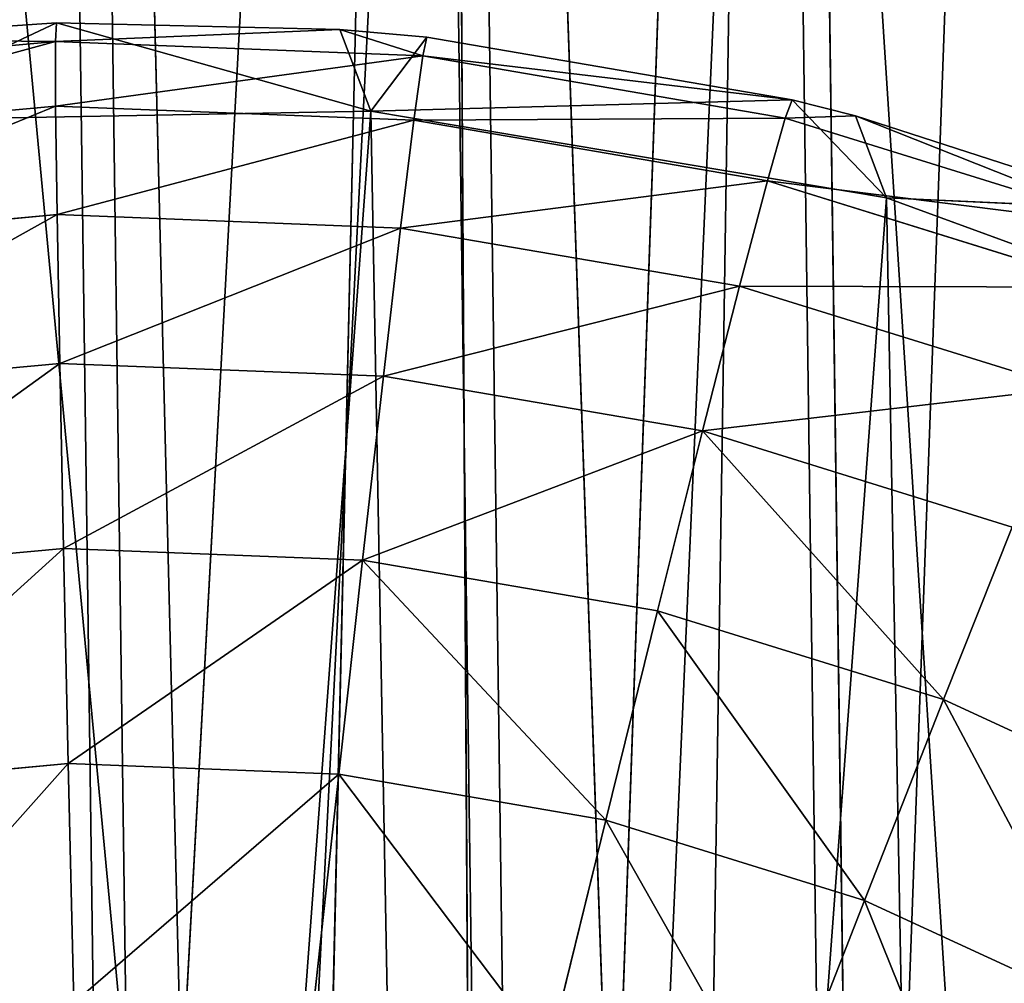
# Model space of a CAD drawing. Extents: x 0 to 230, y 0 to 588.
# Tile 116 of 256: x 114.52 to 119.04, y 124.36 to 128.78. Entities that reach past the tile are written whole.
import ezdxf

# ---------------------------------------------------------------- set-up
doc = ezdxf.new("R2010")
doc.units = 0
doc.header["$LTSCALE"] = 25.4
doc.layers.get('0').update_dxf_attribs({"color": 13, "linetype": 'CONTINUOUS'})

# ---------------------------------------------------------------- blocks, each defined once
blk = doc.blocks.new('VIPER-I-6512-6513_STL_3')
at = {"color": 250}
for p, q in [((-12.4044, 132.6518, 466.268), (-12.9532, 154.7002, 501.0897)), ((-12.4044, 132.6518, 466.268), (-12.9532, 154.7002, 501.0897)), ((-12.6547, 132.6878, 466.2838), (-12.9532, 154.7002, 501.0897)), ((-12.6547, 132.6878, 466.2838), (-12.9532, 154.7002, 501.0897)), ((-12.6547, 132.6878, 466.2838), (-14.7192, 154.5914, 501.1435)), ((-12.6547, 132.6878, 466.2838), (-14.7192, 154.5914, 501.1435)), ((-12.4044, 132.6518, 466.268), (-11.2201, 154.4024, 501.2928)), ((-12.4044, 132.6518, 466.268), (-11.2201, 154.4024, 501.2928)), ((-11.7231, 132.4686, 466.1838), (-11.2201, 154.4024, 501.2928)), ((-11.7231, 132.4686, 466.1838), (-11.2201, 154.4024, 501.2928)), ((-11.2201, 154.4024, 501.2928), (-10.9186, 132.0767, 465.9913)), ((-11.0866, 132.1758, 466.0415), (-11.2201, 154.4024, 501.2928)), ((-11.0866, 132.1758, 466.0415), (-11.2201, 154.4024, 501.2928)), ((-11.2201, 154.4024, 501.2928), (-10.9186, 132.0767, 465.9913)), ((-11.2201, 154.4024, 501.2928), (-10.4266, 131.7263, 465.8052)), ((-11.2201, 154.4024, 501.2928), (-10.4266, 131.7263, 465.8052)), ((-9.6485, 153.7201, 501.7378), (-10.4266, 131.7263, 465.8052)), ((-9.6485, 153.7201, 501.7378), (-10.4266, 131.7263, 465.8052)), ((-9.6485, 153.7201, 501.7378), (-9.9898, 131.3253, 465.5732)), ((-9.6485, 153.7201, 501.7378), (-9.9898, 131.3253, 465.5732)), ((-9.6485, 153.7201, 501.7378), (-9.2875, 126.9955, 459.4807)), ((-9.6485, 153.7201, 501.7378), (-9.2875, 126.9955, 459.4807)), ((-9.649, 144.744, 507.4146), (-9.2881, 118.0193, 465.1574)), ((-9.649, 144.744, 507.4146), (-9.2881, 118.0193, 465.1574)), ((-11.2207, 144.0497, 507.8402), (-10.8598, 117.3251, 465.5831)), ((-11.2207, 144.0497, 507.8402), (-10.8598, 117.3251, 465.5831)), ((-12.9538, 143.7387, 508.0221), (-12.5929, 117.0141, 465.765)), ((-12.9538, 143.7387, 508.0221), (-12.5929, 117.0141, 465.765)), ((-14.0766, 137.4875, 452.9839), (-12.9784, 137.5629, 452.9894)), ((-14.0766, 137.4875, 452.9839), (-12.9784, 137.5629, 452.9894)), ((-13.9342, 137.1119, 429.9874), (-12.9784, 137.5629, 452.9894)), ((-13.9342, 137.1119, 429.9874), (-12.9784, 137.5629, 452.9894)), ((-12.9784, 137.5629, 452.9894), (-12.9831, 137.4765, 454.2065)), ((-12.9784, 137.5629, 452.9894), (-12.9831, 137.4765, 454.2065)), ((-11.5357, 137.1565, 430.0015), (-12.9784, 137.5629, 452.9894)), ((-12.9784, 137.5629, 452.9894), (-11.678, 137.532, 452.998)), ((-11.5357, 137.1565, 430.0015), (-12.9784, 137.5629, 452.9894)), ((-12.9784, 137.5629, 452.9894), (-11.678, 137.532, 452.998)), ((-11.678, 137.532, 452.998), (-12.9831, 137.4765, 454.2065)), ((-11.678, 137.532, 452.998), (-12.9831, 137.4765, 454.2065)), ((-11.678, 137.532, 452.998), (-11.5357, 137.1565, 430.0015)), ((-11.678, 137.532, 452.998), (-11.2793, 137.4963, 453.001)), ((-11.678, 137.532, 452.998), (-11.5357, 137.1565, 430.0015)), ((-11.678, 137.532, 452.998), (-11.2793, 137.4963, 453.001)), ((-11.678, 137.532, 452.998), (-11.2979, 137.4104, 454.218)), ((-11.678, 137.532, 452.998), (-11.2979, 137.4104, 454.218)), ((-14.6626, 137.322, 454.1987), (-12.9831, 137.4765, 454.2065)), ((-14.6626, 137.322, 454.1987), (-12.9831, 137.4765, 454.2065)), ((-14.0766, 137.4875, 452.9839), (-12.9831, 137.4765, 454.2065)), ((-14.0766, 137.4875, 452.9839), (-12.9831, 137.4765, 454.2065)), ((-12.9831, 137.4765, 454.2065), (-11.2979, 137.4104, 454.218)), ((-12.9822, 137.1801, 455.3902), (-12.9831, 137.4765, 454.2065)), ((-12.9831, 137.4765, 454.2065), (-11.2979, 137.4104, 454.218)), ((-12.9822, 137.1801, 455.3902), (-12.9831, 137.4765, 454.2065)), ((-11.2793, 137.4963, 453.001), (-11.5357, 137.1565, 430.0015)), ((-11.2793, 137.4963, 453.001), (-11.5357, 137.1565, 430.0015)), ((-11.2793, 137.4963, 453.001), (-11.2979, 137.4104, 454.218)), ((-11.2793, 137.4963, 453.001), (-11.2979, 137.4104, 454.218)), ((-11.2793, 137.4963, 453.001), (-9.6034, 137.2085, 453.0161)), ((-11.2793, 137.4963, 453.001), (-9.6034, 137.2085, 453.0161)), ((-11.3382, 137.1156, 455.4014), (-11.2979, 137.4104, 454.218)), ((-11.3382, 137.1156, 455.4014), (-11.2979, 137.4104, 454.218)), ((-11.2979, 137.4104, 454.218), (-9.6357, 137.125, 454.233)), ((-11.2979, 137.4104, 454.218), (-9.6357, 137.125, 454.233)), ((-9.6034, 137.2085, 453.0161), (-11.5357, 137.1565, 430.0015)), ((-9.6034, 137.2085, 453.0161), (-11.5357, 137.1565, 430.0015)), ((-9.6034, 137.2085, 453.0161), (-9.6357, 137.125, 454.233)), ((-9.6034, 137.2085, 453.0161), (-9.6357, 137.125, 454.233)), ((-9.6034, 137.2085, 453.0161), (-9.1698, 136.7596, 430.0226)), ((-9.6034, 137.2085, 453.0161), (-9.3122, 137.1351, 453.0191)), ((-9.6034, 137.2085, 453.0161), (-9.1698, 136.7596, 430.0226)), ((-9.6034, 137.2085, 453.0161), (-9.3122, 137.1351, 453.0191)), ((-14.6205, 137.0294, 455.3825), (-12.9822, 137.1801, 455.3902)), ((-14.6205, 137.0294, 455.3825), (-12.9822, 137.1801, 455.3902)), ((-11.5357, 137.1565, 430.0015), (-13.9342, 137.1119, 429.9874)), ((-11.5357, 137.1565, 430.0015), (-13.9342, 137.1119, 429.9874)), ((-12.9822, 137.1801, 455.3902), (-11.3382, 137.1156, 455.4014)), ((-12.9755, 136.6827, 456.5044), (-12.9822, 137.1801, 455.3902)), ((-12.9822, 137.1801, 455.3902), (-11.3382, 137.1156, 455.4014)), ((-12.9755, 136.6827, 456.5044), (-12.9822, 137.1801, 455.3902)), ((-9.1698, 136.7596, 430.0226), (-11.5357, 137.1565, 430.0015)), ((-9.1698, 136.7596, 430.0226), (-11.5357, 137.1565, 430.0015)), ((-11.399, 136.6209, 456.5151), (-11.3382, 137.1156, 455.4014)), ((-11.399, 136.6209, 456.5151), (-11.3382, 137.1156, 455.4014)), ((-11.3382, 137.1156, 455.4014), (-9.7167, 136.8372, 455.416)), ((-11.3382, 137.1156, 455.4014), (-9.7167, 136.8372, 455.416)), ((-9.7167, 136.8372, 455.416), (-9.6357, 137.125, 454.233)), ((-9.7167, 136.8372, 455.416), (-9.6357, 137.125, 454.233)), ((-9.3122, 137.1351, 453.0191), (-9.6357, 137.125, 454.233)), ((-9.3122, 137.1351, 453.0191), (-9.6357, 137.125, 454.233)), ((-9.6357, 137.125, 454.233), (-8.0251, 136.625, 454.2511)), ((-9.6357, 137.125, 454.233), (-8.0251, 136.625, 454.2511)), ((-9.3122, 137.1351, 453.0191), (-9.1698, 136.7596, 430.0226)), ((-9.3122, 137.1351, 453.0191), (-9.1698, 136.7596, 430.0226)), ((-9.3122, 137.1351, 453.0191), (-7.9794, 136.7045, 453.0344)), ((-8.0251, 136.625, 454.2511), (-9.3122, 137.1351, 453.0191)), ((-9.3122, 137.1351, 453.0191), (-7.9794, 136.7045, 453.0344)), ((-8.0251, 136.625, 454.2511), (-9.3122, 137.1351, 453.0191)), ((-9.844, 136.3539, 456.5291), (-9.7167, 136.8372, 455.416)), ((-9.844, 136.3539, 456.5291), (-9.7167, 136.8372, 455.416)), ((-9.7167, 136.8372, 455.416), (-8.1455, 136.3495, 455.4337)), ((-9.7167, 136.8372, 455.416), (-8.1455, 136.3495, 455.4337)), ((-7.9794, 136.7045, 453.0344), (-9.1698, 136.7596, 430.0226)), ((-7.9794, 136.7045, 453.0344), (-9.1698, 136.7596, 430.0226)), ((-6.9173, 135.9347, 430.05), (-9.1698, 136.7596, 430.0226)), ((-6.9173, 135.9347, 430.05), (-9.1698, 136.7596, 430.0226)), ((-14.5467, 136.5382, 456.497), (-12.9755, 136.6827, 456.5044)), ((-14.5467, 136.5382, 456.497), (-12.9755, 136.6827, 456.5044)), ((-12.9755, 136.6827, 456.5044), (-11.399, 136.6209, 456.5151)), ((-12.9634, 135.9995, 457.5153), (-12.9755, 136.6827, 456.5044)), ((-12.9755, 136.6827, 456.5044), (-11.399, 136.6209, 456.5151)), ((-12.9634, 135.9995, 457.5153), (-12.9755, 136.6827, 456.5044)), ((-11.4783, 135.9413, 457.5254), (-11.399, 136.6209, 456.5151)), ((-11.4783, 135.9413, 457.5254), (-11.399, 136.6209, 456.5151)), ((-11.399, 136.6209, 456.5151), (-9.844, 136.3539, 456.5291)), ((-11.399, 136.6209, 456.5151), (-9.844, 136.3539, 456.5291)), ((-10.0136, 135.6897, 457.5386), (-9.844, 136.3539, 456.5291)), ((-10.0136, 135.6897, 457.5386), (-9.844, 136.3539, 456.5291)), ((-9.844, 136.3539, 456.5291), (-8.3372, 135.8862, 456.5461)), ((-9.844, 136.3539, 456.5291), (-8.3372, 135.8862, 456.5461)), ((-14.4434, 135.8634, 457.5083), (-12.9634, 135.9995, 457.5153)), ((-14.4434, 135.8634, 457.5083), (-12.9634, 135.9995, 457.5153)), ((-12.9634, 135.9995, 457.5153), (-11.4783, 135.9413, 457.5254)), ((-12.9462, 135.1512, 458.3922), (-12.9634, 135.9995, 457.5153)), ((-12.9634, 135.9995, 457.5153), (-11.4783, 135.9413, 457.5254)), ((-12.9462, 135.1512, 458.3922), (-12.9634, 135.9995, 457.5153)), ((-11.5739, 135.0974, 458.4015), (-11.4783, 135.9413, 457.5254)), ((-11.5739, 135.0974, 458.4015), (-11.4783, 135.9413, 457.5254)), ((-11.4783, 135.9413, 457.5254), (-10.0136, 135.6897, 457.5386)), ((-11.4783, 135.9413, 457.5254), (-10.0136, 135.6897, 457.5386)), ((-10.2203, 134.8649, 458.4137), (-10.0136, 135.6897, 457.5386)), ((-10.2203, 134.8649, 458.4137), (-10.0136, 135.6897, 457.5386)), ((-10.0136, 135.6897, 457.5386), (-8.5942, 135.2492, 457.5546)), ((-10.0136, 135.6897, 457.5386), (-8.5942, 135.2492, 457.5546)), ((-8.9087, 134.4578, 458.4285), (-8.5942, 135.2492, 457.5546)), ((-8.9087, 134.4578, 458.4285), (-8.5942, 135.2492, 457.5546)), ((-14.3138, 135.0254, 458.3857), (-12.9462, 135.1512, 458.3922)), ((-14.3138, 135.0254, 458.3857), (-12.9462, 135.1512, 458.3922)), ((-12.9462, 135.1512, 458.3922), (-11.5739, 135.0974, 458.4015)), ((-12.9244, 134.1636, 459.1084), (-12.9462, 135.1512, 458.3922)), ((-12.9462, 135.1512, 458.3922), (-11.5739, 135.0974, 458.4015)), ((-12.9244, 134.1636, 459.1084), (-12.9462, 135.1512, 458.3922)), ((-11.6827, 134.1149, 459.1169), (-11.5739, 135.0974, 458.4015)), ((-11.6827, 134.1149, 459.1169), (-11.5739, 135.0974, 458.4015)), ((-11.5739, 135.0974, 458.4015), (-10.2203, 134.8649, 458.4137)), ((-11.5739, 135.0974, 458.4015), (-10.2203, 134.8649, 458.4137)), ((-10.458, 133.9046, 459.1279), (-10.2203, 134.8649, 458.4137)), ((-10.458, 133.9046, 459.1279), (-10.2203, 134.8649, 458.4137)), ((-10.2203, 134.8649, 458.4137), (-8.9087, 134.4578, 458.4285)), ((-10.2203, 134.8649, 458.4137), (-8.9087, 134.4578, 458.4285)), ((-9.2713, 133.5362, 459.1412), (-8.9087, 134.4578, 458.4285)), ((-9.2713, 133.5362, 459.1412), (-8.9087, 134.4578, 458.4285)), ((-8.9087, 134.4578, 458.4285), (-7.6615, 133.883, 458.4456)), ((-8.9087, 134.4578, 458.4285), (-7.6615, 133.883, 458.4456)), ((-14.1618, 134.0498, 459.1026), (-12.9244, 134.1636, 459.1084)), ((-14.1618, 134.0498, 459.1026), (-12.9244, 134.1636, 459.1084)), ((-12.9244, 134.1636, 459.1084), (-11.6827, 134.1149, 459.1169)), ((-12.8986, 133.0667, 459.6422), (-12.9244, 134.1636, 459.1084)), ((-12.9244, 134.1636, 459.1084), (-11.6827, 134.1149, 459.1169)), ((-12.8986, 133.0667, 459.6422), (-12.9244, 134.1636, 459.1084)), ((-11.8015, 133.0237, 459.6497), (-11.6827, 134.1149, 459.1169)), ((-11.8015, 133.0237, 459.6497), (-11.6827, 134.1149, 459.1169)), ((-11.6827, 134.1149, 459.1169), (-10.458, 133.9046, 459.1279)), ((-11.6827, 134.1149, 459.1169), (-10.458, 133.9046, 459.1279)), ((-10.7194, 132.8378, 459.6594), (-10.458, 133.9046, 459.1279)), ((-10.7194, 132.8378, 459.6594), (-10.458, 133.9046, 459.1279)), ((-10.458, 133.9046, 459.1279), (-9.2713, 133.5362, 459.1412)), ((-10.458, 133.9046, 459.1279), (-9.2713, 133.5362, 459.1412)), ((-9.6708, 132.5123, 459.6712), (-9.2713, 133.5362, 459.1412)), ((-9.6708, 132.5123, 459.6712), (-9.2713, 133.5362, 459.1412)), ((-9.2713, 133.5362, 459.1412), (-8.1428, 133.0161, 459.1567)), ((-9.2713, 133.5362, 459.1412), (-8.1428, 133.0161, 459.1567))]:
    blk.add_line(p, q, dxfattribs=at)
at = {"color": 7}
mesh = blk.add_polyface(dxfattribs=at)
corners = [(-14.7192, 154.5914, 501.1435), (-12.9532, 154.7002, 501.0897), (-12.6547, 132.6878, 466.2838)]
mesh.append_faces([[corners[k] for k in face] for face in [(0, 1, 2)]], dxfattribs={"color": 7})
mesh = blk.add_polyface(dxfattribs=at)
corners = [(-11.2201, 154.4024, 501.2928), (-12.4044, 132.6518, 466.268), (-12.9532, 154.7002, 501.0897)]
mesh.append_faces([[corners[k] for k in face] for face in [(0, 1, 2)]], dxfattribs={"color": 7})
mesh = blk.add_polyface(dxfattribs=at)
corners = [(-12.9532, 154.7002, 501.0897), (-12.4044, 132.6518, 466.268), (-12.6547, 132.6878, 466.2838)]
mesh.append_faces([[corners[k] for k in face] for face in [(0, 1, 2)]], dxfattribs={"color": 7})
mesh = blk.add_polyface(dxfattribs=at)
corners = [(-14.7192, 154.5914, 501.1435), (-12.6547, 132.6878, 466.2838), (-13.2252, 132.7092, 466.2912)]
mesh.append_faces([[corners[k] for k in face] for face in [(0, 1, 2)]], dxfattribs={"color": 7})
mesh = blk.add_polyface(dxfattribs=at)
corners = [(-11.2201, 154.4024, 501.2928), (-11.7231, 132.4686, 466.1838), (-12.4044, 132.6518, 466.268)]
mesh.append_faces([[corners[k] for k in face] for face in [(0, 1, 2)]], dxfattribs={"color": 7})
mesh = blk.add_polyface(dxfattribs=at)
corners = [(-11.2201, 154.4024, 501.2928), (-11.0866, 132.1758, 466.0415), (-11.7231, 132.4686, 466.1838)]
mesh.append_faces([[corners[k] for k in face] for face in [(0, 1, 2)]], dxfattribs={"color": 7})
mesh = blk.add_polyface(dxfattribs=at)
corners = [(-11.2201, 154.4024, 501.2928), (-10.9186, 132.0767, 465.9913), (-11.0866, 132.1758, 466.0415)]
mesh.append_faces([[corners[k] for k in face] for face in [(0, 1, 2)]], dxfattribs={"color": 7})
mesh = blk.add_polyface(dxfattribs=at)
corners = [(-11.2201, 154.4024, 501.2928), (-10.4266, 131.7263, 465.8052), (-10.9186, 132.0767, 465.9913)]
mesh.append_faces([[corners[k] for k in face] for face in [(0, 1, 2)]], dxfattribs={"color": 7})
mesh = blk.add_polyface(dxfattribs=at)
corners = [(-9.6485, 153.7201, 501.7378), (-10.4266, 131.7263, 465.8052), (-11.2201, 154.4024, 501.2928)]
mesh.append_faces([[corners[k] for k in face] for face in [(0, 1, 2)]], dxfattribs={"color": 7})
mesh = blk.add_polyface(dxfattribs=at)
corners = [(-9.6485, 153.7201, 501.7378), (-9.9898, 131.3253, 465.5732), (-10.4266, 131.7263, 465.8052)]
mesh.append_faces([[corners[k] for k in face] for face in [(0, 1, 2)]], dxfattribs={"color": 7})
mesh = blk.add_polyface(dxfattribs=at)
corners = [(-9.9898, 131.3253, 465.5732), (-9.2875, 126.9955, 459.4807), (-9.9359, 127.3335, 459.2614), (-9.6485, 153.7201, 501.7378)]
mesh.append_faces([[corners[k] for k in face] for face in [(0, 1, 2), (1, 0, 3)]], dxfattribs={"vtx0": -1, "color": 7})
mesh = blk.add_polyface(dxfattribs=at)
corners = [(-9.2875, 126.9955, 459.4807), (-8.3548, 152.7039, 502.3915), (-7.9939, 125.9793, 460.1344), (-9.6485, 153.7201, 501.7378)]
mesh.append_faces([[corners[k] for k in face] for face in [(0, 1, 2), (1, 0, 3)]], dxfattribs={"vtx0": -1, "color": 7})
mesh = blk.add_polyface(dxfattribs=at)
corners = [(-7.9944, 119.0454, 464.5196), (-9.649, 144.744, 507.4146), (-9.2881, 118.0193, 465.1574), (-8.3553, 145.7701, 506.7767)]
mesh.append_faces([[corners[k] for k in face] for face in [(0, 1, 2), (1, 0, 3)]], dxfattribs={"vtx0": -1, "color": 7})
mesh = blk.add_polyface(dxfattribs=at)
corners = [(-9.649, 144.744, 507.4146), (-10.8598, 117.3251, 465.5831), (-9.2881, 118.0193, 465.1574), (-11.2207, 144.0497, 507.8402)]
mesh.append_faces([[corners[k] for k in face] for face in [(0, 1, 2), (1, 0, 3)]], dxfattribs={"vtx0": -1, "color": 7})
mesh = blk.add_polyface(dxfattribs=at)
corners = [(-11.2207, 144.0497, 507.8402), (-12.5929, 117.0141, 465.765), (-10.8598, 117.3251, 465.5831), (-12.9538, 143.7387, 508.0221)]
mesh.append_faces([[corners[k] for k in face] for face in [(0, 1, 2), (1, 0, 3)]], dxfattribs={"vtx0": -1, "color": 7})
mesh = blk.add_polyface(dxfattribs=at)
corners = [(-12.5929, 117.0141, 465.765), (-14.7198, 143.834, 507.9467), (-14.3589, 117.1094, 465.6896), (-12.9538, 143.7387, 508.0221)]
mesh.append_faces([[corners[k] for k in face] for face in [(0, 1, 2), (1, 0, 3)]], dxfattribs={"vtx0": -1, "color": 7})
mesh = blk.add_polyface(dxfattribs=at)
corners = [(-12.9784, 137.5629, 452.9894), (-13.9342, 137.1119, 429.9874), (-14.0766, 137.4875, 452.9839)]
mesh.append_faces([[corners[k] for k in face] for face in [(0, 1, 2)]], dxfattribs={"color": 7})
mesh = blk.add_polyface(dxfattribs=at)
corners = [(-12.9831, 137.4765, 454.2065), (-12.9784, 137.5629, 452.9894), (-14.0766, 137.4875, 452.9839)]
mesh.append_faces([[corners[k] for k in face] for face in [(0, 1, 2)]], dxfattribs={"color": 7})
mesh = blk.add_polyface(dxfattribs=at)
corners = [(-12.9784, 137.5629, 452.9894), (-11.5357, 137.1565, 430.0015), (-13.9342, 137.1119, 429.9874)]
mesh.append_faces([[corners[k] for k in face] for face in [(0, 1, 2)]], dxfattribs={"color": 7})
mesh = blk.add_polyface(dxfattribs=at)
corners = [(-12.9831, 137.4765, 454.2065), (-11.678, 137.532, 452.998), (-12.9784, 137.5629, 452.9894)]
mesh.append_faces([[corners[k] for k in face] for face in [(0, 1, 2)]], dxfattribs={"color": 7})
mesh = blk.add_polyface(dxfattribs=at)
corners = [(-11.678, 137.532, 452.998), (-11.5357, 137.1565, 430.0015), (-12.9784, 137.5629, 452.9894)]
mesh.append_faces([[corners[k] for k in face] for face in [(0, 1, 2)]], dxfattribs={"color": 7})
mesh = blk.add_polyface(dxfattribs=at)
corners = [(-11.2979, 137.4104, 454.218), (-11.678, 137.532, 452.998), (-12.9831, 137.4765, 454.2065)]
mesh.append_faces([[corners[k] for k in face] for face in [(0, 1, 2)]], dxfattribs={"color": 7})
mesh = blk.add_polyface(dxfattribs=at)
corners = [(-11.2793, 137.4963, 453.001), (-11.5357, 137.1565, 430.0015), (-11.678, 137.532, 452.998)]
mesh.append_faces([[corners[k] for k in face] for face in [(0, 1, 2)]], dxfattribs={"color": 7})
mesh = blk.add_polyface(dxfattribs=at)
corners = [(-11.2979, 137.4104, 454.218), (-11.2793, 137.4963, 453.001), (-11.678, 137.532, 452.998)]
mesh.append_faces([[corners[k] for k in face] for face in [(0, 1, 2)]], dxfattribs={"color": 7})
mesh = blk.add_polyface(dxfattribs=at)
corners = [(-12.9831, 137.4765, 454.2065), (-14.0766, 137.4875, 452.9839), (-14.6626, 137.322, 454.1987)]
mesh.append_faces([[corners[k] for k in face] for face in [(0, 1, 2)]], dxfattribs={"color": 7})
mesh = blk.add_polyface(dxfattribs=at)
corners = [(-14.6205, 137.0294, 455.3825), (-12.9831, 137.4765, 454.2065), (-14.6626, 137.322, 454.1987), (-12.9822, 137.1801, 455.3902)]
mesh.append_faces([[corners[k] for k in face] for face in [(0, 1, 2), (1, 0, 3)]], dxfattribs={"vtx0": -1, "color": 7})
mesh = blk.add_polyface(dxfattribs=at)
corners = [(-12.9822, 137.1801, 455.3902), (-11.2979, 137.4104, 454.218), (-12.9831, 137.4765, 454.2065), (-11.3382, 137.1156, 455.4014)]
mesh.append_faces([[corners[k] for k in face] for face in [(0, 1, 2), (1, 0, 3)]], dxfattribs={"vtx0": -1, "color": 7})
mesh = blk.add_polyface(dxfattribs=at)
corners = [(-9.6034, 137.2085, 453.0161), (-11.5357, 137.1565, 430.0015), (-11.2793, 137.4963, 453.001)]
mesh.append_faces([[corners[k] for k in face] for face in [(0, 1, 2)]], dxfattribs={"color": 7})
mesh = blk.add_polyface(dxfattribs=at)
corners = [(-11.2979, 137.4104, 454.218), (-9.6034, 137.2085, 453.0161), (-11.2793, 137.4963, 453.001), (-9.6357, 137.125, 454.233)]
mesh.append_faces([[corners[k] for k in face] for face in [(0, 1, 2), (1, 0, 3)]], dxfattribs={"vtx0": -1, "color": 7})
mesh = blk.add_polyface(dxfattribs=at)
corners = [(-11.3382, 137.1156, 455.4014), (-9.6357, 137.125, 454.233), (-11.2979, 137.4104, 454.218), (-9.7167, 136.8372, 455.416)]
mesh.append_faces([[corners[k] for k in face] for face in [(0, 1, 2), (1, 0, 3)]], dxfattribs={"vtx0": -1, "color": 7})
mesh = blk.add_polyface(dxfattribs=at)
corners = [(-9.6034, 137.2085, 453.0161), (-9.1698, 136.7596, 430.0226), (-11.5357, 137.1565, 430.0015)]
mesh.append_faces([[corners[k] for k in face] for face in [(0, 1, 2)]], dxfattribs={"color": 7})
mesh = blk.add_polyface(dxfattribs=at)
corners = [(-9.6357, 137.125, 454.233), (-9.3122, 137.1351, 453.0191), (-9.6034, 137.2085, 453.0161)]
mesh.append_faces([[corners[k] for k in face] for face in [(0, 1, 2)]], dxfattribs={"color": 7})
mesh = blk.add_polyface(dxfattribs=at)
corners = [(-9.3122, 137.1351, 453.0191), (-9.1698, 136.7596, 430.0226), (-9.6034, 137.2085, 453.0161)]
mesh.append_faces([[corners[k] for k in face] for face in [(0, 1, 2)]], dxfattribs={"color": 7})
mesh = blk.add_polyface(dxfattribs=at)
corners = [(-25.3163, 126.3445, 430.0927), (-25.2281, 121.5684, 430.1713), (-25.4935, 123.9523, 430.1307), (-24.7025, 128.6633, 430.0587), (-24.5291, 119.2739, 430.2131), (-23.673, 130.83, 430.0297), (-23.4204, 117.1469, 430.2547), (-22.2629, 132.7707, 430.0067), (-21.9396, 115.2599, 430.2946), (-20.5202, 134.4193, 429.9906), (-20.1372, 113.6772, 430.3317), (-18.5043, 135.7196, 429.9818), (-18.0746, 112.4525, 430.3644), (-16.2837, 136.6275, 429.9807), (-15.8221, 111.6277, 430.3918), (-13.9342, 137.1119, 429.9874), (-13.4563, 111.2308, 430.413), (-11.5357, 137.1565, 430.0015), (-11.0577, 111.2753, 430.4271), (-9.1698, 136.7596, 430.0226), (-8.7082, 111.7597, 430.4337), (-6.9173, 135.9347, 430.05), (-6.4876, 112.6676, 430.4326), (-4.8547, 134.7101, 430.0828), (-4.4717, 113.968, 430.4239), (-3.0524, 133.1273, 430.1198), (-2.729, 115.6165, 430.4077), (-1.5716, 131.2403, 430.1598), (-1.3189, 117.5572, 430.3848), (-0.4628, 129.1133, 430.2014), (-0.2894, 119.7239, 430.3558), (0.2362, 126.8188, 430.2432), (0.3244, 122.0428, 430.3217), (0.5016, 124.4349, 430.2838)]
mesh.append_faces([[corners[k] for k in face] for face in [(0, 1, 2), (32, 31, 33)]], dxfattribs={"vtx0": -1, "color": 7})
mesh.append_faces([[corners[k] for k in face] for face in [(1, 3, 4), (4, 5, 6), (6, 7, 8), (8, 9, 10), (10, 11, 12), (12, 13, 14), (14, 15, 16), (16, 17, 18), (18, 19, 20), (20, 21, 22), (22, 23, 24), (24, 25, 26), (26, 27, 28), (28, 29, 30), (30, 31, 32)]], dxfattribs={"vtx0": -1, "vtx1": -1, "color": 7})
mesh.append_faces([[corners[k] for k in face] for face in [(1, 0, 3), (4, 3, 5), (6, 5, 7), (8, 7, 9), (10, 9, 11), (12, 11, 13), (14, 13, 15), (16, 15, 17), (18, 17, 19), (20, 19, 21), (22, 21, 23), (24, 23, 25), (26, 25, 27), (28, 27, 29), (30, 29, 31)]], dxfattribs={"vtx0": -1, "vtx2": -1, "color": 7})
mesh = blk.add_polyface(dxfattribs=at)
corners = [(-14.5467, 136.5382, 456.497), (-12.9822, 137.1801, 455.3902), (-14.6205, 137.0294, 455.3825), (-12.9755, 136.6827, 456.5044)]
mesh.append_faces([[corners[k] for k in face] for face in [(0, 1, 2), (1, 0, 3)]], dxfattribs={"vtx0": -1, "color": 7})
mesh = blk.add_polyface(dxfattribs=at)
corners = [(-12.9755, 136.6827, 456.5044), (-11.3382, 137.1156, 455.4014), (-12.9822, 137.1801, 455.3902), (-11.399, 136.6209, 456.5151)]
mesh.append_faces([[corners[k] for k in face] for face in [(0, 1, 2), (1, 0, 3)]], dxfattribs={"vtx0": -1, "color": 7})
mesh = blk.add_polyface(dxfattribs=at)
corners = [(-11.399, 136.6209, 456.5151), (-9.7167, 136.8372, 455.416), (-11.3382, 137.1156, 455.4014), (-9.844, 136.3539, 456.5291)]
mesh.append_faces([[corners[k] for k in face] for face in [(0, 1, 2), (1, 0, 3)]], dxfattribs={"vtx0": -1, "color": 7})
mesh = blk.add_polyface(dxfattribs=at)
corners = [(-9.7167, 136.8372, 455.416), (-8.0251, 136.625, 454.2511), (-9.6357, 137.125, 454.233), (-8.1455, 136.3495, 455.4337)]
mesh.append_faces([[corners[k] for k in face] for face in [(0, 1, 2), (1, 0, 3)]], dxfattribs={"vtx0": -1, "color": 7})
mesh = blk.add_polyface(dxfattribs=at)
corners = [(-8.0251, 136.625, 454.2511), (-9.3122, 137.1351, 453.0191), (-9.6357, 137.125, 454.233)]
mesh.append_faces([[corners[k] for k in face] for face in [(0, 1, 2)]], dxfattribs={"color": 7})
mesh = blk.add_polyface(dxfattribs=at)
corners = [(-7.9794, 136.7045, 453.0344), (-9.1698, 136.7596, 430.0226), (-9.3122, 137.1351, 453.0191)]
mesh.append_faces([[corners[k] for k in face] for face in [(0, 1, 2)]], dxfattribs={"color": 7})
mesh = blk.add_polyface(dxfattribs=at)
corners = [(-8.0251, 136.625, 454.2511), (-7.9794, 136.7045, 453.0344), (-9.3122, 137.1351, 453.0191)]
mesh.append_faces([[corners[k] for k in face] for face in [(0, 1, 2)]], dxfattribs={"color": 7})
mesh = blk.add_polyface(dxfattribs=at)
corners = [(-9.844, 136.3539, 456.5291), (-8.1455, 136.3495, 455.4337), (-9.7167, 136.8372, 455.416), (-8.3372, 135.8862, 456.5461)]
mesh.append_faces([[corners[k] for k in face] for face in [(0, 1, 2), (1, 0, 3)]], dxfattribs={"vtx0": -1, "color": 7})
mesh = blk.add_polyface(dxfattribs=at)
corners = [(-7.9794, 136.7045, 453.0344), (-6.9173, 135.9347, 430.05), (-9.1698, 136.7596, 430.0226)]
mesh.append_faces([[corners[k] for k in face] for face in [(0, 1, 2)]], dxfattribs={"color": 7})
mesh = blk.add_polyface(dxfattribs=at)
corners = [(-14.4434, 135.8634, 457.5083), (-12.9755, 136.6827, 456.5044), (-14.5467, 136.5382, 456.497), (-12.9634, 135.9995, 457.5153)]
mesh.append_faces([[corners[k] for k in face] for face in [(0, 1, 2), (1, 0, 3)]], dxfattribs={"vtx0": -1, "color": 7})
mesh = blk.add_polyface(dxfattribs=at)
corners = [(-12.9634, 135.9995, 457.5153), (-11.399, 136.6209, 456.5151), (-12.9755, 136.6827, 456.5044), (-11.4783, 135.9413, 457.5254)]
mesh.append_faces([[corners[k] for k in face] for face in [(0, 1, 2), (1, 0, 3)]], dxfattribs={"vtx0": -1, "color": 7})
mesh = blk.add_polyface(dxfattribs=at)
corners = [(-11.4783, 135.9413, 457.5254), (-9.844, 136.3539, 456.5291), (-11.399, 136.6209, 456.5151), (-10.0136, 135.6897, 457.5386)]
mesh.append_faces([[corners[k] for k in face] for face in [(0, 1, 2), (1, 0, 3)]], dxfattribs={"vtx0": -1, "color": 7})
mesh = blk.add_polyface(dxfattribs=at)
corners = [(-10.0136, 135.6897, 457.5386), (-8.3372, 135.8862, 456.5461), (-9.844, 136.3539, 456.5291), (-8.5942, 135.2492, 457.5546)]
mesh.append_faces([[corners[k] for k in face] for face in [(0, 1, 2), (1, 0, 3)]], dxfattribs={"vtx0": -1, "color": 7})
mesh = blk.add_polyface(dxfattribs=at)
corners = [(-14.3138, 135.0254, 458.3857), (-12.9634, 135.9995, 457.5153), (-14.4434, 135.8634, 457.5083), (-12.9462, 135.1512, 458.3922)]
mesh.append_faces([[corners[k] for k in face] for face in [(0, 1, 2), (1, 0, 3)]], dxfattribs={"vtx0": -1, "color": 7})
mesh = blk.add_polyface(dxfattribs=at)
corners = [(-12.9462, 135.1512, 458.3922), (-11.4783, 135.9413, 457.5254), (-12.9634, 135.9995, 457.5153), (-11.5739, 135.0974, 458.4015)]
mesh.append_faces([[corners[k] for k in face] for face in [(0, 1, 2), (1, 0, 3)]], dxfattribs={"vtx0": -1, "color": 7})
mesh = blk.add_polyface(dxfattribs=at)
corners = [(-11.5739, 135.0974, 458.4015), (-10.0136, 135.6897, 457.5386), (-11.4783, 135.9413, 457.5254), (-10.2203, 134.8649, 458.4137)]
mesh.append_faces([[corners[k] for k in face] for face in [(0, 1, 2), (1, 0, 3)]], dxfattribs={"vtx0": -1, "color": 7})
mesh = blk.add_polyface(dxfattribs=at)
corners = [(-8.9087, 134.4578, 458.4285), (-10.0136, 135.6897, 457.5386), (-10.2203, 134.8649, 458.4137), (-8.5942, 135.2492, 457.5546)]
mesh.append_faces([[corners[k] for k in face] for face in [(0, 1, 2), (1, 0, 3)]], dxfattribs={"vtx0": -1, "color": 7})
mesh = blk.add_polyface(dxfattribs=at)
corners = [(-7.6615, 133.883, 458.4456), (-8.5942, 135.2492, 457.5546), (-8.9087, 134.4578, 458.4285), (-7.2445, 134.6271, 457.5731)]
mesh.append_faces([[corners[k] for k in face] for face in [(0, 1, 2), (1, 0, 3)]], dxfattribs={"vtx0": -1, "color": 7})
mesh = blk.add_polyface(dxfattribs=at)
corners = [(-14.1618, 134.0498, 459.1026), (-12.9462, 135.1512, 458.3922), (-14.3138, 135.0254, 458.3857), (-12.9244, 134.1636, 459.1084)]
mesh.append_faces([[corners[k] for k in face] for face in [(0, 1, 2), (1, 0, 3)]], dxfattribs={"vtx0": -1, "color": 7})
mesh = blk.add_polyface(dxfattribs=at)
corners = [(-12.9244, 134.1636, 459.1084), (-11.5739, 135.0974, 458.4015), (-12.9462, 135.1512, 458.3922), (-11.6827, 134.1149, 459.1169)]
mesh.append_faces([[corners[k] for k in face] for face in [(0, 1, 2), (1, 0, 3)]], dxfattribs={"vtx0": -1, "color": 7})
mesh = blk.add_polyface(dxfattribs=at)
corners = [(-10.458, 133.9046, 459.1279), (-11.5739, 135.0974, 458.4015), (-11.6827, 134.1149, 459.1169), (-10.2203, 134.8649, 458.4137)]
mesh.append_faces([[corners[k] for k in face] for face in [(0, 1, 2), (1, 0, 3)]], dxfattribs={"vtx0": -1, "color": 7})
mesh = blk.add_polyface(dxfattribs=at)
corners = [(-9.2713, 133.5362, 459.1412), (-10.2203, 134.8649, 458.4137), (-10.458, 133.9046, 459.1279), (-8.9087, 134.4578, 458.4285)]
mesh.append_faces([[corners[k] for k in face] for face in [(0, 1, 2), (1, 0, 3)]], dxfattribs={"vtx0": -1, "color": 7})
mesh = blk.add_polyface(dxfattribs=at)
corners = [(-8.1428, 133.0161, 459.1567), (-8.9087, 134.4578, 458.4285), (-9.2713, 133.5362, 459.1412), (-7.6615, 133.883, 458.4456)]
mesh.append_faces([[corners[k] for k in face] for face in [(0, 1, 2), (1, 0, 3)]], dxfattribs={"vtx0": -1, "color": 7})
mesh = blk.add_polyface(dxfattribs=at)
corners = [(-13.992, 132.9661, 459.6371), (-12.9244, 134.1636, 459.1084), (-14.1618, 134.0498, 459.1026), (-12.8986, 133.0667, 459.6422)]
mesh.append_faces([[corners[k] for k in face] for face in [(0, 1, 2), (1, 0, 3)]], dxfattribs={"vtx0": -1, "color": 7})
mesh = blk.add_polyface(dxfattribs=at)
corners = [(-12.8986, 133.0667, 459.6422), (-11.6827, 134.1149, 459.1169), (-12.9244, 134.1636, 459.1084), (-11.8015, 133.0237, 459.6497)]
mesh.append_faces([[corners[k] for k in face] for face in [(0, 1, 2), (1, 0, 3)]], dxfattribs={"vtx0": -1, "color": 7})
mesh = blk.add_polyface(dxfattribs=at)
corners = [(-10.7194, 132.8378, 459.6594), (-11.6827, 134.1149, 459.1169), (-11.8015, 133.0237, 459.6497), (-10.458, 133.9046, 459.1279)]
mesh.append_faces([[corners[k] for k in face] for face in [(0, 1, 2), (1, 0, 3)]], dxfattribs={"vtx0": -1, "color": 7})
mesh = blk.add_polyface(dxfattribs=at)
corners = [(-9.6708, 132.5123, 459.6712), (-10.458, 133.9046, 459.1279), (-10.7194, 132.8378, 459.6594), (-9.2713, 133.5362, 459.1412)]
mesh.append_faces([[corners[k] for k in face] for face in [(0, 1, 2), (1, 0, 3)]], dxfattribs={"vtx0": -1, "color": 7})
mesh = blk.add_polyface(dxfattribs=at)
corners = [(-8.6736, 132.0528, 459.6849), (-9.2713, 133.5362, 459.1412), (-9.6708, 132.5123, 459.6712), (-8.1428, 133.0161, 459.1567)]
mesh.append_faces([[corners[k] for k in face] for face in [(0, 1, 2), (1, 0, 3)]], dxfattribs={"vtx0": -1, "color": 7})
blk = doc.blocks.new('GRUPUJ_1')
at = {"color": 0}
blk.add_blockref('VIPER-I-6512-6513_STL_3', (127.6715, -8.7968, -2.1073), dxfattribs=at)

msp = doc.modelspace()

# ---------------------------------------------------------------- block references
at = {"color": 0}
msp.add_blockref('GRUPUJ_1', (0, 0), dxfattribs=at)

doc.saveas('drawing.dxf')
